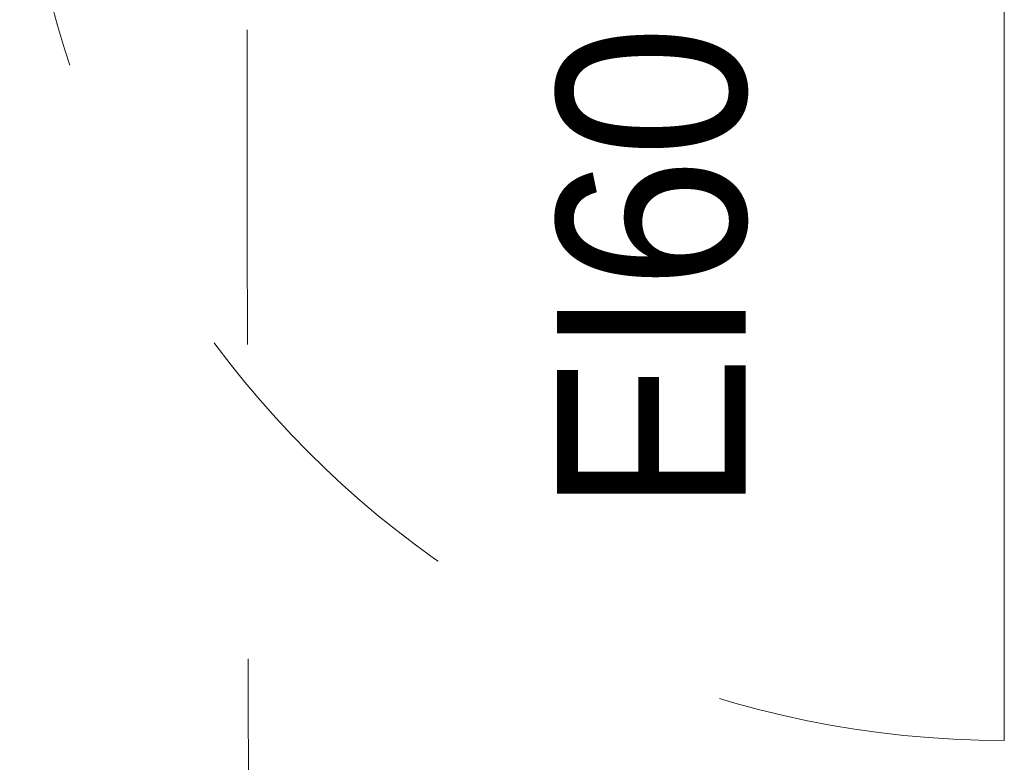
# Model space of a CAD drawing. Header units: centimetres. Extents: x -2424 to 2260, y -130 to 3012.
# Tile 64 of 81: x 392 to 486, y 1567 to 1638. Entities that reach past the tile are written whole.
import ezdxf

# ---------------------------------------------------------------- set-up
doc = ezdxf.new("R2010")
doc.units = ezdxf.units.CM
doc.linetypes.add('Dash', pattern=[60, 30, -30])
for name, color, linetype, lineweight in [('A-DETL', 90, 'Continuous', 9), ('A-DOOR', 31, 'Continuous', 13), ('A-DOOR-HDLN', 31, 'Dash', 9), ('G-ANNO-TEXT', 231, 'Continuous', 13)]:
    doc.layers.add(name, color=color, linetype=linetype, lineweight=lineweight)
doc.styles.add('Arial', font='arial.ttf', dxfattribs={"width": 0.9, "height": 18})
doc.styles.add('Arial Narrow_3', font='ARIALN.TTF', dxfattribs={"height": 25})

msp = doc.modelspace()

# ---------------------------------------------------------------- linework, layer by layer
at = {"layer": 'A-DETL', "color": 251, "linetype": 'Dash', "lineweight": 9}
msp.add_open_spline([(-555.623, 1472.575), (-478.908, 1472.575), (-476.079, 1472.575), (-439.123, 1472.575), (-439.123, 1435.619), (-439.123, 1432.79), (-439.123, 1329.11), (-439.123, 1326.281), (-439.123, 1289.326), (-402.167, 1289.326), (-399.339, 1289.326), (54.377, 1289.326), (347.204, 1289.326), (391.666, 1289.326), (418.55, 1316.21), (413.877, 1393.928), (413.877, 1663.126)], degree=3, knots=[0, 0, 0, 0, 1.274059, 2.1133, 2.95254, 4.521491, 5.717221, 7.286172, 8.125412, 8.964652, 14.361634, 22.556861, 31.207392, 35.311818, 37.065318, 41.276562, 41.276562, 41.276562, 41.276562], dxfattribs=at)
at = {"layer": 'A-DOOR', "color": 251, "lineweight": 9}
msp.add_line((486.177, 1663.126), (486.177, 1569.176), dxfattribs=at)
at = {"layer": 'A-DOOR-HDLN', "color": 251, "lineweight": 9}
for centre, radius, start, end in [((341.577, 1663.126), 50.65, 270, 0), ((486.177, 1663.126), 93.95, 180, 270)]:
    msp.add_arc(centre, radius, start, end, dxfattribs=at)

# ---------------------------------------------------------------- texts
at = {"layer": 'G-ANNO-TEXT', "color": 251, "lineweight": 9, "style": 'Arial', "width": 0.9}
msp.add_text('EI60', height=18, rotation=90, dxfattribs=at).set_placement((461.483, 1590.859))
at = {"layer": 'G-ANNO-TEXT', "color": 251, "lineweight": 9, "style": 'Arial Narrow_3'}
msp.add_text('14,96 m', height=25, rotation=90, dxfattribs=at).set_placement((444.287, 1464.084))

doc.saveas('drawing.dxf')
